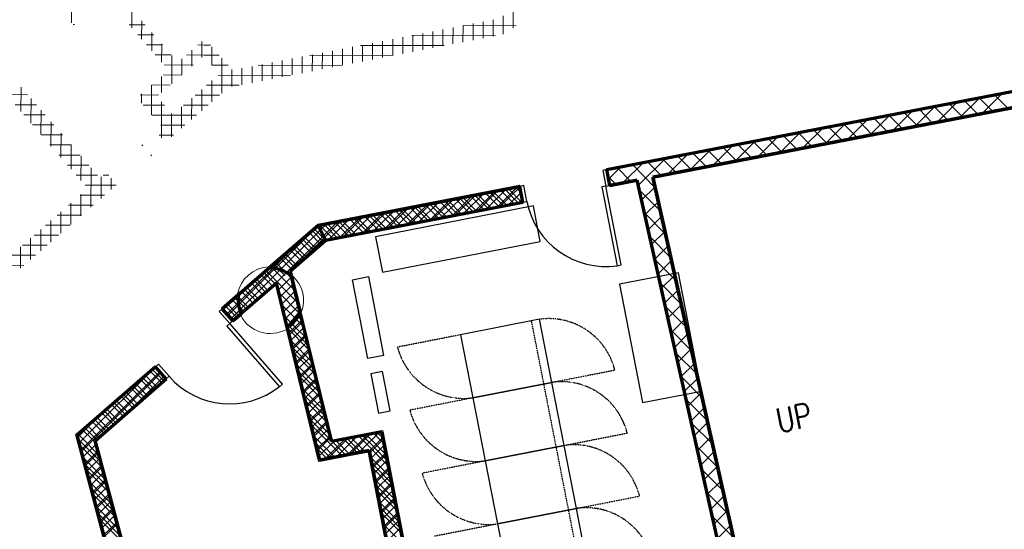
# Model space of a CAD drawing. Header units: millimetres. Extents: x 98667 to 994031, y -2704 to 533009.
# Tile 230 of 256: x 666560 to 678817, y 391575 to 397922. Entities that reach past the tile are written whole.
import ezdxf

# ---------------------------------------------------------------- set-up
doc = ezdxf.new("R2010")
doc.units = ezdxf.units.MM
doc.linetypes.add('HIDDEN2', pattern=[0.1875, 0.125, -0.0625])
for name, color, linetype, lineweight in [('A-ANNO-TARG', 4, 'Continuous', 30), ('A-WALL-FNSH', 1, 'Continuous', 15), ('A-WALL-FULL', 6, 'Continuous', 70), ('A-WALL-PATT', 5, 'Continuous', 15)]:
    doc.layers.add(name, color=color, linetype=linetype, lineweight=lineweight)
doc.layers.add('A-WALL-PATT-50', color=5, linetype='Continuous')
doc.layers.add('IT DETAIL', color=252, linetype='Continuous')
doc.styles.add('SOM-TEXT', font='SIMPLEX.shx', dxfattribs={"width": 0.8})

msp = doc.modelspace()

# ---------------------------------------------------------------- linework, layer by layer
at = {"color": 251}
for p, q in [((673867, 396055, 0), (673818, 396046, 0)), ((673818, 396046, 0), (673856, 395849, 0)), ((673905, 395859, 0), (673867, 396055, 0)), ((672836, 395856, 0), (672787, 395846, 0)), ((672787, 395846, 0), (672825, 395650, 0)), ((672874, 395659, 0), (672836, 395856, 0)), ((673856, 395849, 0), (673808, 395840, 0)), ((673808, 395840, 0), (673998, 394858, 0)), ((673856, 395849, 0), (673905, 395859, 0)), ((674046, 394868, 0), (673856, 395849, 0)), ((672825, 395650, 0), (672874, 395659, 0)), ((673998, 394858, 0), (674046, 394868, 0)), ((669081, 394321, 0), (669043, 394288, 0)), ((669212, 394170, 0), (669081, 394321, 0)), ((669043, 394288, 0), (669174, 394137, 0)), ((669174, 394137, 0), (669138, 394105, 0)), ((669138, 394105, 0), (669794, 393351, 0)), ((669174, 394137, 0), (669212, 394170, 0)), ((669831, 393383, 0), (669174, 394137, 0)), ((668289, 393632, 0), (668251, 393599, 0)), ((668251, 393599, 0), (668382, 393448, 0)), ((668420, 393481, 0), (668289, 393632, 0)), ((668382, 393448, 0), (668420, 393481, 0)), ((669794, 393351, 0), (669831, 393383, 0))]:
    msp.add_line(p, q, dxfattribs=at)
at = {"color": 251, "ltscale": 0.02}
for p, q in [((673029, 394191, 0), (672047, 393998, 0)), ((673183, 393405, 0), (673029, 394191, 0)), ((672047, 393998, 0), (672201, 393213, 0)), ((673183, 393405, 0), (672201, 393213, 0)), ((672201, 393213, 0), (673183, 393405, 0)), ((673337, 392620, 0), (673183, 393405, 0)), ((672201, 393213, 0), (672355, 392428, 0)), ((673337, 392620, 0), (672355, 392428, 0)), ((672355, 392428, 0), (673337, 392620, 0)), ((673491, 391835, 0), (673337, 392620, 0)), ((672355, 392428, 0), (672509, 391643, 0)), ((672509, 391643, 0), (673491, 391835, 0)), ((673491, 391835, 0), (672509, 391643, 0)), ((673645, 391050, 0), (673491, 391835, 0)), ((672509, 391643, 0), (672663, 390858, 0))]:
    msp.add_line(p, q, dxfattribs=at)
at = {"color": 251, "linetype": 'HIDDEN2', "ltscale": 0.02}
for p, q in [((673085, 393386, 0), (672931, 394171, 0)), ((672047, 393998, 0), (671262, 393844, 0)), ((673183, 393405, 0), (673968, 393559, 0)), ((673239, 392601, 0), (673085, 393386, 0)), ((672201, 393213, 0), (671416, 393059, 0)), ((673337, 392620, 0), (674122, 392774, 0)), ((673393, 391816, 0), (673239, 392601, 0)), ((672355, 392428, 0), (671570, 392274, 0)), ((673491, 391835, 0), (674276, 391989, 0)), ((673546, 391031, 0), (673393, 391816, 0)), ((672509, 391643, 0), (671724, 391489, 0))]:
    msp.add_line(p, q, dxfattribs=at)
for centre, radius, start, end in [((673148, 393353, 0), 846, 14.1024, 98.0881), ((672091, 394063, 0), 857, 194.8171, 277.3734), ((673302, 392568, 0), 846, 14.1024, 98.0881), ((672245, 393278, 0), 857, 194.8171, 277.3734), ((673456, 391783, 0), 846, 14.1024, 98.0881), ((672399, 392493, 0), 857, 194.8171, 277.3734), ((673610, 390998, 0), 846, 14.1024, 98.0881)]:
    msp.add_arc(centre, radius, start, end, dxfattribs=at)
at = {"color": 251}
for centre, major_axis, start_param, end_param in [((673856, 395849, 0), (-190, 982), 1.570831, 3.092997), ((669174, 394137, 0), (-656, 754), 1.57083, 3.092996)]:
    msp.add_ellipse(centre, major_axis=major_axis, ratio=1, start_param=start_param, end_param=end_param, dxfattribs=at)
at = {"layer": 'A-WALL-FNSH', "color": 251, "linetype": 'ByBlock'}
for p, q in [((668081, 396365, 0), (668091, 396353)), ((668192, 396238), (668201, 396227, 0)), ((673867, 396055, 0), (673864, 396069, 0)), ((673907, 395844, 0), (674234, 395907, 0)), ((674234, 395907), (675590, 389847, 0)), ((672784, 395861, 0), (670270, 395375, 0)), ((672784, 395861, 0), (672787, 395846, 0)), ((673905, 395858, 0), (673907, 395844)), ((672828, 395635, 0), (670374, 395161, 0)), ((672825, 395650, 0), (672828, 395635, 0)), ((670270, 395375, 0), (669659, 394844, 0)), ((670374, 395161, 0), (669942, 394785, 0)), ((669942, 394785, 0), (669954, 394736, 0)), ((669954, 394736, 0), (669955, 394732, 0)), ((669271, 394506, 0), (669071, 394332, 0)), ((669071, 394332, 0), (669081, 394321, 0)), ((669222, 394159, 0), (669311, 394236, 0)), ((670065, 394278, 0), (670452, 392685, 0)), ((669212, 394170, 0), (669222, 394159, 0)), ((669880, 394066, 0), (670281, 392418, 0)), ((668241, 393610, 0), (667256, 392754, 0)), ((668251, 393599), (668241, 393610)), ((667515, 392674, 0), (668392, 393437, 0)), ((668392, 393437, 0), (668382, 393448)), ((667256, 392754, 0), (668498, 388093, 0)), ((670452, 392685, 0), (671082, 392807, 0)), ((671082, 392807, 0), (671802, 389082, 0)), ((668642, 388446, 0), (667515, 392674, 0)), ((670281, 392418, 0), (670900, 392538, 0)), ((670900, 392538, 0), (671576, 389036, 0))]:
    msp.add_line(p, q, dxfattribs=at)
for centre, radius, start, end in [((669679, 394429, 0), 415, 92.7648, 169.2695), ((669694, 394428, 0), 400, 337.9331, 49.4011), ((669679, 394429, 0), 415, 207.6584, 298.9867)]:
    msp.add_arc(centre, radius, start, end, dxfattribs=at)
at = {"layer": 'A-WALL-FULL', "color": 251, "linetype": 'ByBlock'}
for p, q in [((673867, 396055, 0), (680471, 397331, 0)), ((673867, 396055, 0), (680471, 397331, 0)), ((680705, 397172, 0), (674442, 395962, 0)), ((673905, 395858, 0), (673867, 396055, 0)), ((674246, 395924, 0), (673905, 395858, 0)), ((676424, 386182, 0), (674246, 395924, 0)), ((674442, 395962, 0), (676621, 386225, 0)), ((672787, 395846, 0), (670277, 395361, 0)), ((672825, 395650, 0), (672787, 395846, 0)), ((670368, 395175, 0), (672825, 395650, 0)), ((669081, 394321, 0), (670277, 395361, 0)), ((670277, 395361, 0), (669665, 394829, 0)), ((670277, 395361, 0), (670368, 395175, 0)), ((669925, 394790, 0), (670368, 395175, 0)), ((670368, 395175, 0), (669925, 394790, 0)), ((669939, 394733, 0), (669925, 394790, 0)), ((669925, 394790, 0), (670050, 394279, 0)), ((669755, 394642, 0), (669212, 394170, 0)), ((669890, 394089, 0), (669755, 394642, 0)), ((669285, 394498), (669081, 394321)), ((669081, 394321), (669212, 394170)), ((669212, 394170, 0), (669081, 394321, 0)), ((669212, 394170), (669316, 394261)), ((670050, 394279, 0), (669890, 394089, 0)), ((670441, 392668, 0), (670050, 394279, 0)), ((669890, 394089, 0), (670292, 392435, 0)), ((668250, 393599, 0), (667273, 392748, 0)), ((668382, 393448, 0), (668250, 393599, 0)), ((667498, 392679, 0), (668382, 393448, 0)), ((667273, 392748, 0), (668487, 388193, 0)), ((671070, 392789, 0), (670441, 392668, 0)), ((671790, 389064, 0), (671070, 392789, 0)), ((668626, 388424, 0), (667498, 392679, 0)), ((670292, 392435, 0), (670912, 392555, 0)), ((670912, 392555, 0), (671594, 389025, 0))]:
    msp.add_line(p, q, dxfattribs=at)
at = {"layer": 'A-WALL-FULL', "color": 251}
for p, q in [((674442, 395962, 0), (680705, 397172, 0)), ((673905, 395859, 0), (673867, 396055, 0)), ((673905, 395858, 0), (674246, 395924, 0)), ((676424, 386182), (674246, 395924, 0)), ((676621, 386225), (674442, 395962, 0)), ((670277, 395361, 0), (672787, 395846, 0)), ((672825, 395650, 0), (672787, 395846, 0)), ((670368, 395175, 0), (672825, 395650, 0)), ((670277, 395361, 0), (669081, 394321, 0)), ((670368, 395175, 0), (669925, 394790, 0)), ((670441, 392668, 0), (669925, 394790, 0)), ((669755, 394642, 0), (669212, 394170, 0)), ((670292, 392435, 0), (669755, 394642, 0)), ((669081, 394321, 0), (669212, 394170, 0)), ((668251, 393599, 0), (667273, 392748, 0)), ((668382, 393448, 0), (668251, 393599, 0)), ((667498, 392679, 0), (668382, 393448, 0)), ((667273, 392748, 0), (668513, 388096, 0)), ((671070, 392789, 0), (670441, 392668, 0)), ((671070, 392789, 0), (671790, 389064, 0)), ((668706, 388148, 0), (667498, 392679, 0)), ((670912, 392555, 0), (670292, 392435, 0)), ((671594, 389025, 0), (670912, 392555, 0))]:
    msp.add_line(p, q, dxfattribs=at)
at = {"layer": 'A-WALL-FULL', "color": 251, "linetype": 'ByBlock'}
for centre, start, end in [((669679, 394429, 0), 49.4122, 92.0257), ((669679, 394429), 170.0086, 204.9216), ((669679, 394429, 0), 301.8234, 337.921)]:
    msp.add_arc(centre, 400, start, end, dxfattribs=at)
at = {"layer": 'A-WALL-PATT', "color": 251, "linetype": 'Continuous'}
for p, q in [((667204, 397885), (667205, 398189)), ((667954, 397823), (667954, 398051)), ((672704, 397815), (672704, 398081)), ((668078, 397680), (668079, 397907)), ((672203, 397669), (672204, 397873)), ((672328, 397693), (672329, 397897)), ((672453, 397717), (672454, 397921)), ((672578, 397741), (672579, 397972)), ((667241, 397862), (667224, 397862)), ((668121, 397859), (667921, 397860)), ((668203, 397536), (668203, 397764)), ((671578, 397548), (671578, 397752)), ((671703, 397572), (671703, 397776)), ((671828, 397596), (671829, 397800)), ((671953, 397620), (671954, 397824)), ((672078, 397644), (672079, 397848)), ((672740, 397847), (672079, 397848)), ((668230, 397734), (668030, 397735)), ((668327, 397393), (668328, 397621)), ((668828, 397452), (668828, 397651)), ((670952, 397427), (670953, 397631)), ((671078, 397451), (671078, 397655)), ((671203, 397475), (671203, 397679)), ((671328, 397499), (671328, 397703)), ((672482, 397722), (671441, 397725)), ((671453, 397524), (671453, 397728)), ((668338, 397609), (668139, 397609)), ((668702, 397343), (668703, 397542)), ((668855, 397607), (668778, 397608)), ((668935, 397607), (668861, 397607)), ((668952, 397358), (668953, 397586)), ((670327, 397306), (670328, 397510)), ((670452, 397330), (670453, 397534)), ((670577, 397354), (670578, 397558)), ((670702, 397379), (670703, 397583)), ((671844, 397599), (670803, 397602)), ((670827, 397403), (670828, 397607)), ((668447, 397483), (668248, 397484)), ((668452, 397125), (668453, 397477)), ((668577, 397234), (668577, 397433)), ((668844, 397482), (668635, 397483)), ((669044, 397482), (668853, 397482)), ((669076, 397007), (669078, 397443)), ((669702, 397185), (669702, 397389)), ((669827, 397209), (669827, 397413)), ((669952, 397234), (669953, 397438)), ((670077, 397258), (670078, 397462)), ((671206, 397476), (670166, 397479)), ((670202, 397282), (670203, 397486)), ((668719, 397358), (668357, 397359)), ((669153, 397357), (668953, 397357)), ((669202, 397089), (669202, 397300)), ((669327, 397113), (669327, 397317)), ((669452, 397137), (669452, 397341)), ((670568, 397353), (669528, 397355)), ((669577, 397161), (669577, 397365)), ((668326, 397016), (668327, 397215)), ((668576, 397233), (668348, 397234)), ((668951, 396898), (668952, 397164)), ((669930, 397229), (669030, 397232)), ((666576, 396779), (666577, 397082)), ((668201, 396738), (668202, 397107)), ((668432, 397108), (668204, 397109)), ((668826, 396789), (668826, 397055)), ((669292, 397106), (668887, 397107)), ((666658, 396988), (666393, 396989)), ((666700, 396635), (666701, 396939)), ((668289, 396984), (668061, 396985)), ((668076, 396882), (668076, 396998)), ((668325, 396449), (668326, 396899)), ((668700, 396680), (668701, 396946)), ((669047, 396982), (668744, 396983)), ((677982, 396646), (678236, 396899)), ((678261, 396700), (678515, 396953)), ((678488, 396744), (678318, 396915)), ((678676, 396780), (678506, 396951)), ((678541, 396754), (678795, 397007)), ((678864, 396816), (678694, 396987)), ((666767, 396863), (666502, 396864)), ((666825, 396492), (666826, 396796)), ((668361, 396859), (668095, 396859)), ((668575, 396571), (668576, 396837)), ((668904, 396857), (668600, 396858)), ((677423, 396538), (677677, 396791)), ((677737, 396599), (677567, 396770)), ((677702, 396592), (677957, 396845)), ((677925, 396635), (677755, 396806)), ((678113, 396671), (677943, 396842)), ((678300, 396708), (678131, 396878)), ((666876, 396738), (666611, 396739)), ((666949, 396349), (666950, 396652)), ((668760, 396733), (668204, 396734)), ((668450, 396462), (668451, 396756)), ((676864, 396430), (677118, 396683)), ((677174, 396490), (677004, 396661)), ((677144, 396484), (677398, 396737)), ((677361, 396526), (677192, 396697)), ((677549, 396562), (677379, 396733)), ((666985, 396612), (666719, 396613)), ((668617, 396608), (668313, 396609)), ((676026, 396268), (676280, 396521)), ((676305, 396322), (676560, 396575)), ((676610, 396381), (676440, 396552)), ((676585, 396376), (676839, 396629)), ((676798, 396417), (676628, 396588)), ((676986, 396454), (676816, 396624)), ((667094, 396487), (666828, 396488)), ((667074, 396205), (667075, 396509)), ((668474, 396483), (668295, 396484)), ((675467, 396160), (675721, 396413)), ((675859, 396236), (675689, 396407)), ((675747, 396214), (676001, 396467)), ((676047, 396272), (675877, 396443)), ((676235, 396308), (676065, 396479)), ((676422, 396345), (676252, 396516)), ((667203, 396362), (666937, 396363)), ((667199, 396062), (667200, 396366)), ((674908, 396052), (675163, 396305)), ((675296, 396127), (675126, 396298)), ((675188, 396106), (675442, 396359)), ((675483, 396163), (675313, 396334)), ((675671, 396200), (675501, 396370)), ((667312, 396237), (667046, 396237)), ((667323, 395919), (667324, 396222)), ((674261, 395856), (674604, 396197)), ((674544, 395982), (674374, 396153)), ((674732, 396018), (674562, 396189)), ((674629, 395998), (674883, 396251)), ((674920, 396055), (674750, 396225)), ((675108, 396091), (674938, 396262)), ((667421, 396111), (667155, 396112)), ((667447, 395588), (667449, 396079)), ((673890, 395935), (674045, 396089)), ((674169, 395909), (673999, 396080)), ((674070, 395891), (674324, 396143)), ((674472, 395830), (674187, 396117)), ((667530, 395986), (667264, 395987)), ((667573, 395697), (667573, 395965)), ((667668, 395986), (667598, 395986)), ((667698, 395806), (667698, 395950)), ((673981, 395873), (673883, 395972)), ((667760, 395860), (667373, 395861)), ((672259, 395540), (672513, 395793)), ((672538, 395594), (672788, 395842)), ((672769, 395639), (672599, 395810)), ((674537, 395539), (674272, 395805)), ((674302, 395673), (674470, 395840)), ((667617, 395736), (667311, 395737)), ((667322, 395480), (667323, 395747)), ((671700, 395432), (671954, 395685)), ((672018, 395494), (671848, 395665)), ((671979, 395486), (672234, 395739)), ((672206, 395530), (672036, 395701)), ((672394, 395566), (672224, 395737)), ((672582, 395603), (672412, 395774)), ((667473, 395611), (667168, 395612)), ((667197, 395371), (667198, 395638)), ((671141, 395324), (671396, 395577)), ((671455, 395385), (671285, 395556)), ((671420, 395378), (671675, 395631)), ((671643, 395421), (671473, 395592)), ((671831, 395457), (671660, 395628)), ((672818, 395648), (672824, 395654)), ((674343, 395490), (674511, 395657)), ((666946, 395153), (666947, 395420)), ((667330, 395487), (667025, 395487)), ((667071, 395262), (667072, 395529)), ((669955, 394816), (670558, 395415)), ((670581, 395215), (670837, 395469)), ((670892, 395276), (670721, 395447)), ((670861, 395270), (671116, 395523)), ((671080, 395312), (670909, 395483)), ((671267, 395348), (671097, 395520)), ((674602, 395249), (674337, 395515)), ((674384, 395306), (674552, 395474)), ((666821, 395044), (666822, 395311)), ((667187, 395362), (666881, 395363)), ((669151, 394240), (670278, 395362)), ((670342, 395153), (670201, 395295)), ((670516, 395203), (670346, 395375)), ((670704, 395239), (670533, 395411)), ((666696, 394935), (666696, 395202)), ((667043, 395237), (666738, 395238)), ((670222, 395049), (670081, 395191)), ((674667, 394958), (674402, 395225)), ((674424, 395123), (674593, 395290)), ((666570, 394826), (666571, 395093)), ((666900, 395113), (666594, 395114)), ((670102, 394944), (669961, 395086)), ((674465, 394940), (674634, 395107)), ((666757, 394988), (666451, 394989)), ((669982, 394840), (669841, 394982)), ((674732, 394668), (674466, 394935)), ((674506, 394757), (674675, 394924)), ((666613, 394863), (666308, 394864)), ((669862, 394735), (669721, 394877)), ((669742, 394631), (669601, 394773)), ((674547, 394573), (674716, 394741)), ((669502, 394422), (669360, 394564)), ((669622, 394526), (669481, 394669)), ((674797, 394377), (674531, 394644)), ((674588, 394390), (674757, 394558)), ((669382, 394318), (669240, 394460)), ((669262, 394213), (669120, 394355)), ((674862, 394087), (674596, 394354)), ((674629, 394207), (674798, 394375)), ((670076, 394172), (670023, 394225)), ((674670, 394024), (674838, 394192)), ((669913, 393995), (670079, 394159)), ((670148, 393874), (669916, 394107)), ((669957, 393814), (670122, 393979)), ((674927, 393796), (674661, 394064)), ((674710, 393840), (674879, 394008)), ((670220, 393576), (669948, 393850)), ((674751, 393657), (674920, 393825)), ((670000, 393634), (670166, 393799)), ((674992, 393506), (674725, 393774)), ((670044, 393454), (670210, 393619)), ((674792, 393474), (674961, 393642)), ((667328, 392543), (668315, 393525)), ((668235, 393321), (668094, 393463)), ((668356, 393425), (668214, 393567)), ((670293, 393278), (670020, 393552)), ((675057, 393215), (674790, 393484)), ((674833, 393291), (675002, 393459)), ((668115, 393216), (667974, 393358)), ((670088, 393273), (670254, 393438)), ((667995, 393112), (667854, 393254)), ((670365, 392980), (670093, 393254)), ((670132, 393093), (670298, 393258)), ((674874, 393107), (675043, 393276)), ((667875, 393007), (667734, 393149)), ((675122, 392925), (674855, 393194)), ((674915, 392924), (675084, 393093)), ((667280, 392720), (667559, 392998)), ((667755, 392903), (667614, 393045)), ((670176, 392913), (670342, 393078)), ((667635, 392798), (667494, 392941)), ((670438, 392682), (670165, 392956)), ((670220, 392733), (670385, 392897)), ((675187, 392634), (674919, 392903)), ((674955, 392741), (675125, 392910)), ((667515, 392694), (667374, 392836)), ((670669, 392508), (670924, 392761)), ((671141, 392426), (670826, 392742)), ((671087, 392705), (671013, 392778)), ((674996, 392557), (675166, 392726)), ((667569, 392415), (667286, 392699)), ((670432, 392462), (670238, 392658)), ((670263, 392552), (670429, 392717)), ((670390, 392454), (670644, 392707)), ((670620, 392499), (670450, 392670)), ((670808, 392535), (670638, 392706)), ((670917, 392530), (671087, 392700)), ((675252, 392344), (674984, 392613)), ((667375, 392366), (667538, 392529)), ((670953, 392342), (671124, 392512)), ((675037, 392374), (675207, 392543)), ((667651, 392107), (667368, 392392)), ((667422, 392189), (667586, 392352)), ((671194, 392146), (670942, 392400)), ((675078, 392191), (675248, 392360)), ((670989, 392155), (671160, 392325)), ((675317, 392053), (675049, 392323)), ((667469, 392012), (667633, 392175)), ((671248, 391867), (670996, 392121)), ((671025, 391967), (671196, 392137)), ((675119, 392008), (675289, 392177)), ((667733, 391800), (667450, 392084)), ((667516, 391835), (667680, 391998)), ((675382, 391763), (675113, 392033)), ((675160, 391824), (675330, 391994)), ((671062, 391779), (671233, 391949)), ((667815, 391492), (667532, 391777)), ((667563, 391658), (667727, 391821)), ((671302, 391587), (671050, 391842)), ((671098, 391591), (671269, 391761)), ((675447, 391472), (675178, 391743)), ((675201, 391641), (675371, 391811)), ((667611, 391481), (667774, 391644)), ((675241, 391458), (675412, 391628))]:
    msp.add_line(p, q, dxfattribs=at)
at = {"layer": 'A-WALL-PATT', "color": 251}
for p, q in [((680471, 397331, 0), (673867, 396055, 0)), ((674442, 395962, 0), (680705, 397172, 0)), ((673867, 396055, 0), (673905, 395859, 0)), ((673905, 395859, 0), (674246, 395924, 0)), ((674246, 395924, 0), (675603, 389834, 0)), ((676619, 386235, 0), (674442, 395962, 0)), ((670441, 392668, 0), (670050, 394279, 0)), ((669890, 394089, 0), (670292, 392435, 0)), ((668250, 393599, 0), (667273, 392748, 0)), ((668382, 393448, 0), (668250, 393599, 0)), ((667498, 392679, 0), (668382, 393448, 0)), ((667273, 392748, 0), (668513, 388096, 0)), ((671070, 392789, 0), (670441, 392668, 0)), ((671790, 389064, 0), (671070, 392789, 0)), ((668632, 388425, 0), (667498, 392679, 0)), ((670292, 392435, 0), (670912, 392555, 0)), ((670912, 392555, 0), (671594, 389025, 0))]:
    msp.add_line(p, q, dxfattribs=at)
msp.add_arc((669679, 394429, 0), 400, 301.8234, 337.921, dxfattribs=at)
at = {"layer": 'A-WALL-PATT-50', "color": 251, "linetype": 'Continuous'}
for p, q in [((672223, 395534), (672477, 395786)), ((672363, 395560), (672617, 395813)), ((672503, 395587), (672757, 395840)), ((672717, 395629), (672547, 395800)), ((672811, 395647), (672641, 395818)), ((672802, 395768), (672734, 395836)), ((671664, 395426), (671919, 395678)), ((671804, 395453), (672058, 395705)), ((672059, 395502), (671889, 395673)), ((671944, 395480), (672198, 395732)), ((672153, 395520), (671983, 395691)), ((672247, 395538), (672077, 395709)), ((672084, 395507), (672338, 395759)), ((672341, 395556), (672171, 395727)), ((672435, 395574), (672265, 395745)), ((672529, 395593), (672359, 395763)), ((672623, 395611), (672453, 395782)), ((672642, 395614), (672801, 395772)), ((672782, 395641), (672819, 395678)), ((670966, 395291), (671220, 395543)), ((671106, 395318), (671360, 395570)), ((671402, 395375), (671232, 395546)), ((671245, 395345), (671500, 395597)), ((671496, 395393), (671326, 395564)), ((671385, 395372), (671639, 395624)), ((671590, 395411), (671420, 395582)), ((671684, 395429), (671514, 395600)), ((671525, 395399), (671779, 395651)), ((671778, 395447), (671608, 395618)), ((671871, 395466), (671702, 395636)), ((671965, 395484), (671795, 395655)), ((670407, 395183), (670661, 395436)), ((670547, 395210), (670801, 395463)), ((670745, 395248), (670575, 395419)), ((670838, 395266), (670669, 395437)), ((670687, 395237), (670941, 395490)), ((670932, 395284), (670762, 395455)), ((670826, 395264), (671081, 395516)), ((671026, 395302), (670856, 395473)), ((671120, 395320), (670950, 395491)), ((671214, 395339), (671044, 395509)), ((671308, 395357), (671138, 395528)), ((669190, 394196), (670305, 395305)), ((670366, 395178), (670227, 395318)), ((670463, 395193), (670293, 395364)), ((670305, 395305), (670382, 395382)), ((670341, 395229), (670522, 395409)), ((670557, 395212), (670387, 395383)), ((670651, 395230), (670481, 395401)), ((669725, 394616), (670341, 395229)), ((670248, 395071), (670107, 395214)), ((670308, 395124), (670167, 395266)), ((670369, 395175), (670366, 395178)), ((669137, 394256), (670055, 395168)), ((670068, 394915), (669927, 395057)), ((670128, 394967), (669987, 395109)), ((670188, 395019), (670047, 395161)), ((669948, 394810), (669807, 394953)), ((670008, 394863), (669867, 395005)), ((669984, 394550), (669687, 394848)), ((669947, 394699), (669747, 394900)), ((669648, 394549), (669507, 394691)), ((669708, 394602), (669567, 394744)), ((670020, 394401), (669627, 394796)), ((669776, 394555), (669942, 394720)), ((669528, 394445), (669387, 394587)), ((669588, 394497), (669447, 394639)), ((669798, 394465), (669964, 394630)), ((669281, 394468), (669267, 394483)), ((669408, 394340), (669267, 394483)), ((669468, 394393), (669327, 394535)), ((670040, 394268), (669784, 394526)), ((669820, 394375), (669986, 394540)), ((669842, 394285), (670008, 394450)), ((669085, 394316), (669157, 394387)), ((669085, 394316), (669157, 394387)), ((669228, 394184), (669087, 394326)), ((669228, 394184), (669087, 394326)), ((669137, 394256), (669280, 394398)), ((669288, 394236), (669147, 394378)), ((669288, 394236), (669147, 394378)), ((669287, 394350), (669207, 394430)), ((669348, 394288), (669207, 394430)), ((669989, 394207), (669820, 394377)), ((669864, 394195), (670030, 394360)), ((669190, 394196), (669299, 394304)), ((669938, 394146), (669856, 394228)), ((669886, 394105), (669990, 394208)), ((670092, 394103), (670002, 394193)), ((670041, 394258), (670052, 394270)), ((670056, 394252), (670043, 394264)), ((670165, 393805), (669892, 394079)), ((669908, 394015), (670074, 394179)), ((669930, 393924), (670096, 394089)), ((670129, 393954), (669949, 394134)), ((669952, 393834), (670118, 393999)), ((670201, 393656), (669929, 393930)), ((669974, 393744), (670139, 393909)), ((670237, 393507), (669965, 393781)), ((669996, 393654), (670161, 393819)), ((670018, 393564), (670183, 393729)), ((667370, 392722), (668251, 393598)), ((668303, 393539), (668246, 393595)), ((670273, 393358), (670001, 393632)), ((670039, 393474), (670205, 393638)), ((667458, 392698), (668303, 393538)), ((667929, 393054), (668355, 393478)), ((668268, 393349), (668126, 393491)), ((668328, 393401), (668186, 393543)), ((670310, 393209), (670037, 393483)), ((670061, 393384), (670227, 393548)), ((670083, 393293), (670249, 393458)), ((668088, 393192), (667946, 393334)), ((668148, 393244), (668006, 393386)), ((668208, 393296), (668066, 393438)), ((670346, 393060), (670073, 393334)), ((670105, 393203), (670271, 393368)), ((667968, 393087), (667826, 393230)), ((668028, 393140), (667886, 393282)), ((670127, 393113), (670293, 393278)), ((667847, 392983), (667706, 393125)), ((667907, 393035), (667766, 393177)), ((670382, 392911), (670110, 393185)), ((670149, 393023), (670315, 393188)), ((670171, 392933), (670337, 393098)), ((667667, 392826), (667526, 392969)), ((667727, 392879), (667586, 393021)), ((667787, 392931), (667646, 393073)), ((670418, 392762), (670146, 393036)), ((670193, 392843), (670359, 393007)), ((667547, 392722), (667406, 392864)), ((667607, 392774), (667466, 392916)), ((670576, 392490), (670182, 392887)), ((670215, 392752), (670381, 392917)), ((667275, 392740), (667281, 392746)), ((667282, 392746), (667361, 392825)), ((667306, 392739), (667286, 392760)), ((667299, 392651), (667367, 392719)), ((667546, 392498), (667308, 392738)), ((667460, 392697), (667346, 392812)), ((670482, 392472), (670218, 392738)), ((670237, 392662), (670402, 392827)), ((670259, 392572), (670424, 392737)), ((670499, 392475), (670753, 392728)), ((670639, 392502), (670893, 392755)), ((670778, 392529), (671033, 392782)), ((671153, 392361), (670782, 392734)), ((671126, 392500), (670876, 392752)), ((670913, 392551), (671083, 392721)), ((671099, 392640), (670970, 392770)), ((671072, 392780), (671064, 392788)), ((667587, 392344), (667305, 392628)), ((667322, 392563), (667454, 392693)), ((667346, 392474), (667510, 392637)), ((667506, 392651), (667469, 392688)), ((670281, 392482), (670474, 392674)), ((670359, 392448), (670613, 392701)), ((670670, 392508), (670500, 392679)), ((670764, 392527), (670594, 392697)), ((670858, 392545), (670688, 392716)), ((670931, 392457), (671102, 392627)), ((667628, 392191), (667346, 392474)), ((667370, 392386), (667533, 392548)), ((670389, 392454), (670255, 392589)), ((671180, 392221), (670927, 392475)), ((670949, 392363), (671120, 392533)), ((667393, 392297), (667557, 392460)), ((667417, 392209), (667580, 392371)), ((670295, 392436), (670291, 392440)), ((670967, 392269), (671138, 392439)), ((667668, 392038), (667387, 392320)), ((667440, 392120), (667603, 392282)), ((671207, 392081), (670954, 392336)), ((670985, 392175), (671156, 392345)), ((671003, 392081), (671174, 392251)), ((667709, 391884), (667428, 392167)), ((667464, 392032), (667627, 392194)), ((667488, 391943), (667650, 392105)), ((671234, 391942), (670981, 392196)), ((671021, 391987), (671192, 392157)), ((667750, 391731), (667469, 392013)), ((667511, 391855), (667674, 392017)), ((671261, 391802), (671008, 392056)), ((671040, 391894), (671210, 392064)), ((667535, 391766), (667697, 391928)), ((671288, 391662), (671035, 391916)), ((671058, 391800), (671229, 391970)), ((671076, 391706), (671247, 391876)), ((667790, 391577), (667510, 391859)), ((667558, 391678), (667721, 391839)), ((667582, 391589), (667744, 391751)), ((671315, 391523), (671062, 391777)), ((671094, 391612), (671265, 391782)), ((667831, 391424), (667551, 391705)), ((667605, 391501), (667768, 391662)), ((671342, 391383), (671089, 391637)), ((671112, 391518), (671283, 391688)), ((671130, 391424), (671301, 391594))]:
    msp.add_line(p, q, dxfattribs=at)
at = {"layer": 'IT DETAIL', "color": 251}
for p, q in [((672954, 395603, 0), (670991, 395219, 0)), ((673041, 395161, 0), (672954, 395603, 0)), ((670991, 395219, 0), (671078, 394777, 0)), ((671078, 394777, 0), (673041, 395161, 0)), ((670704, 394684), (670901, 394722)), ((670894, 393702), (670704, 394684)), ((670901, 394722), (671090, 393740)), ((671090, 393740), (670894, 393702))]:
    msp.add_line(p, q, dxfattribs=at)
at = {"layer": 'IT DETAIL', "color": 251, "extrusion": (0.07163, 0.013837, 0.997335)}
for p, q in [((674761, 394771, 0), (674027, 394629, 55)), ((675046, 393298, 0), (674761, 394771, 0)), ((674027, 394629, 55), (674312, 393156, 55)), ((674312, 393156, 55), (675046, 393298, 0))]:
    msp.add_line(p, q, dxfattribs=at)
at = {"layer": 'IT DETAIL', "color": 251, "extrusion": (7.61281e-09, 3.18546e-08, 1)}
for p, q in [((671078, 393540, 0), (670931, 393512, 0)), ((670931, 393512, 0), (671026, 393021, 0)), ((671173, 393049, 0), (671078, 393540, 0)), ((671026, 393021, 0), (671173, 393049, 0))]:
    msp.add_line(p, q, dxfattribs=at)

# ---------------------------------------------------------------- texts
at = {"layer": 'A-ANNO-TARG', "color": 251, "style": 'SOM-TEXT', "width": 0.8}
msp.add_text('UP', height=300, rotation=10.8475, dxfattribs=at).set_placement((676009, 392776))

doc.saveas('drawing.dxf')
